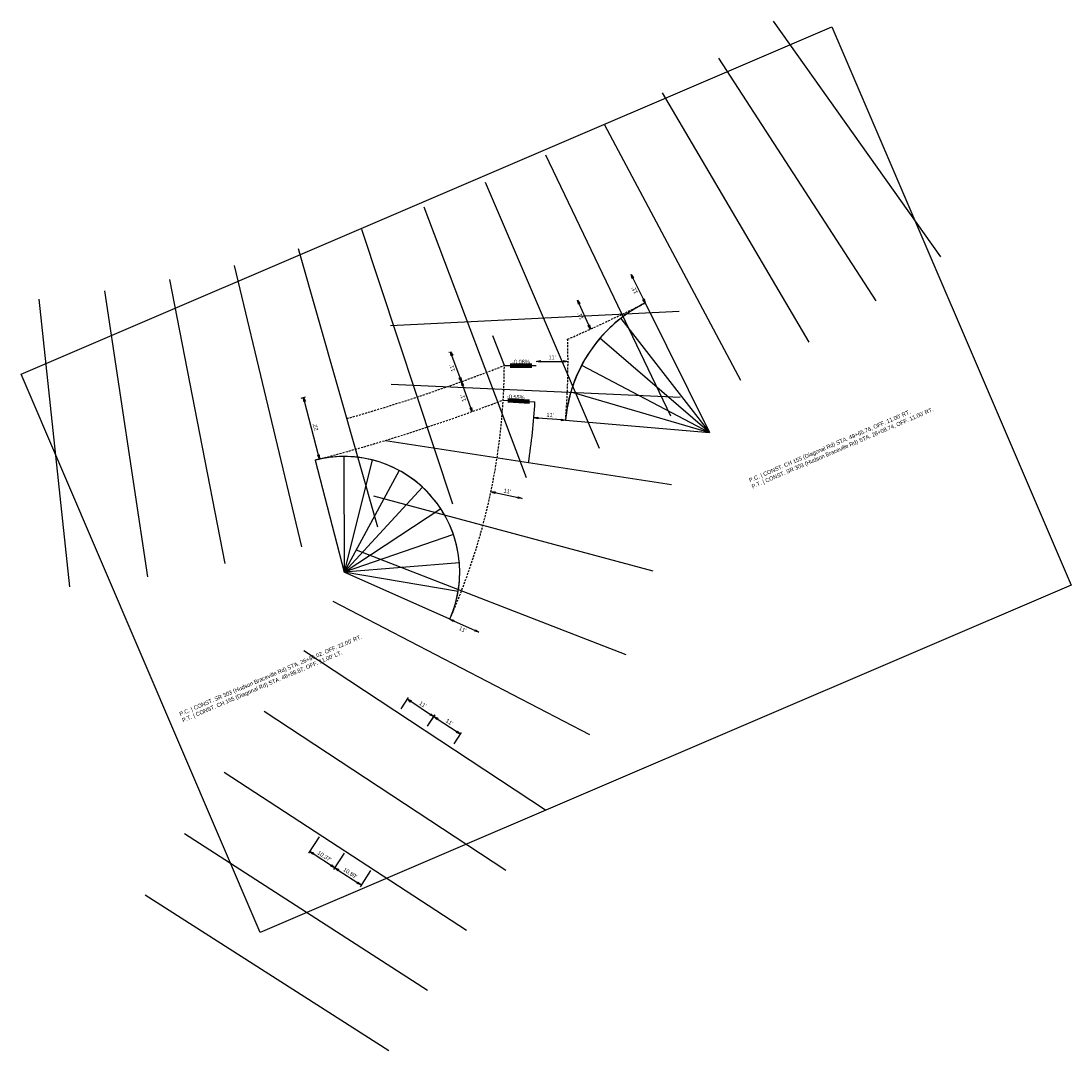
# Model space of a CAD drawing. Header units: feet. Extents: x 2297393 to 2297756, y 574780 to 575136.
import ezdxf

# ---------------------------------------------------------------- set-up
doc = ezdxf.new("R2010")
doc.units = ezdxf.units.FT
doc.header["$LTSCALE"] = 10
doc.header["$MEASUREMENT"] = 0
doc.linetypes.add('OhDOT_USTN2', pattern=[0.11, 0.069, -0.041])
for name, color, linetype in [('0_Xref', 7, 'Continuous'), ('DT_P_Text', 3, 'Continuous'), ('PV_P_Text', 7, 'Continuous'), ('TX_P_10', 7, 'Continuous')]:
    doc.layers.add(name, color=color, linetype=linetype)
doc.layers.add('SC_Scratch1', color=7, linetype='Continuous', plot=False)
doc.styles.add('Slanted-Normal', font='font31.shx', dxfattribs={"height": 0.14})
doc.dimstyles.new('Dec-0  Slanted', dxfattribs={"dimtxt": 0.14, "dimasz": 0.14, "dimexe": 0.07, "dimexo": 0.07, "dimgap": 0.07, "dimtad": 1, "dimdec": 0, "dimzin": 3, "dimdsep": 46, "dimtxsty": 'Slanted-Normal', "dimblk": 'Dim1', "dimcen": 0, "dimclrd": 95, "dimclre": 95, "dimclrt": 7, "dimaunit": 1, "dimadec": 5, "dimazin": 3, "dimtfac": 1, "dimtdec": 0, "dimtmove": 1, "dimatfit": 0, "dimldrblk": 'Dim1', "dimfxl": 1, "dimtolj": 1, "dimtzin": 0, "dimlwd": -1, "dimlwe": -1, "dimarcsym": 0})
doc.dimstyles.new('Dec-2  Slanted', dxfattribs={"dimtxt": 0.14, "dimasz": 0.14, "dimexe": 0.07, "dimexo": 0.07, "dimgap": 0.07, "dimtad": 1, "dimzin": 3, "dimdsep": 46, "dimtxsty": 'Slanted-Normal', "dimblk": 'Dim1', "dimcen": 0, "dimclrd": 95, "dimclre": 95, "dimclrt": 7, "dimazin": 3, "dimtfac": 1, "dimtix": 1, "dimtofl": 0, "dimtmove": 1, "dimatfit": 3, "dimldrblk": 'Dim1', "dimfxl": 1, "dimtolj": 1, "dimtzin": 0, "dimlwd": -1, "dimlwe": -1, "dimarcsym": 0})

# ---------------------------------------------------------------- blocks, each defined once
blk = doc.blocks.new('Dim1')
h = blk.add_hatch(color=4)
h.dxf.hatch_style = 1
h.paths.add_polyline_path([(0, 0), (-1, -0.2), (-1, 0.2)])
at = {"color": 4}
blk.add_lwpolyline([(0, 0), (-1, -0.2), (-1, 0.2), (0, 0)], dxfattribs=at)
blk = doc.blocks.new('*D940')
at = {"layer": 'Defpoints', "color": 0, "transparency": 16777216}
for p in [(2297496.14, 574854.89), (2297504.82, 574849.22), (2297501.15, 574843.59)]:
    blk.add_point(p, dxfattribs=at)
at = {"layer": 'PV_P_Text', "color": 95, "linetype": 'Continuous', "transparency": 16777216}
for p, q in [((2297495.75, 574854.3), (2297492.08, 574848.66)), ((2297493.64, 574848.49), (2297499.98, 574844.35)), ((2297504.44, 574848.64), (2297500.77, 574843))]:
    blk.add_line(p, q, dxfattribs=at)
at = {"layer": 'PV_P_Text', "color": 95, "transparency": 16777216, "xscale": 1.4, "yscale": 1.4, "zscale": 1.4}
for p, rotation in [((2297492.46, 574849.25), 146.915031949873), ((2297501.15, 574843.59), 326.915031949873)]:
    blk.add_blockref('Dim1', p, dxfattribs=dict(at, rotation=rotation))
at = {"layer": 'PV_P_Text', "color": 7, "transparency": 16777216, "insert": (2297497.57, 574847.59), "char_height": 1.4, "attachment_point": 5, "rotation": 326.915, "style": 'Slanted-Normal'}
blk.add_mtext("\\A1;10.37'", dxfattribs=at)
blk = doc.blocks.new('*D941')
at = {"layer": 'Defpoints', "color": 0, "transparency": 16777216}
for p in [(2297504.82, 574849.22), (2297513.95, 574843.28), (2297510.28, 574837.65)]:
    blk.add_point(p, dxfattribs=at)
at = {"layer": 'PV_P_Text', "color": 95, "linetype": 'Continuous', "transparency": 16777216}
for p, q in [((2297504.44, 574848.64), (2297500.77, 574843)), ((2297502.33, 574842.82), (2297509.11, 574838.41)), ((2297513.57, 574842.7), (2297509.9, 574837.06))]:
    blk.add_line(p, q, dxfattribs=at)
at = {"layer": 'PV_P_Text', "color": 95, "transparency": 16777216, "xscale": 1.4, "yscale": 1.4, "zscale": 1.4}
for p, rotation in [((2297501.15, 574843.59), 146.931304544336), ((2297510.28, 574837.65), 326.9313045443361)]:
    blk.add_blockref('Dim1', p, dxfattribs=dict(at, rotation=rotation))
at = {"layer": 'PV_P_Text', "color": 7, "transparency": 16777216, "insert": (2297506.48, 574841.79), "char_height": 1.4, "attachment_point": 5, "rotation": 326.9313, "style": 'Slanted-Normal'}
blk.add_mtext("\\A1;10.89'", dxfattribs=at)
blk = doc.blocks.new('*D942')
at = {"layer": 'Defpoints', "color": 0, "transparency": 16777216}
for p in [(2297523.68, 574898), (2297535.43, 574895.85), (2297532.87, 574891.95)]:
    blk.add_point(p, dxfattribs=at)
at = {"layer": 'PV_P_Text', "color": 95, "linetype": 'Continuous', "transparency": 16777216}
for p, q in [((2297524.07, 574898.59), (2297526.63, 574902.48)), ((2297527.42, 574901.13), (2297534.26, 574896.62)), ((2297533.25, 574892.54), (2297535.82, 574896.43))]:
    blk.add_line(p, q, dxfattribs=at)
at = {"layer": 'PV_P_Text', "color": 95, "transparency": 16777216, "xscale": 1.4, "yscale": 1.4, "zscale": 1.4}
for p, rotation in [((2297526.25, 574901.9), 146.6213877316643), ((2297535.43, 574895.85), 326.6213877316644)]:
    blk.add_blockref('Dim1', p, dxfattribs=dict(at, rotation=rotation))
at = {"layer": 'PV_P_Text', "color": 7, "transparency": 16777216, "insert": (2297531.61, 574900.04), "char_height": 1.4, "attachment_point": 5, "rotation": 326.6214, "style": 'Slanted-Normal'}
blk.add_mtext("\\A1;11'", dxfattribs=at)
blk = doc.blocks.new('*D943')
at = {"layer": 'Defpoints', "color": 0, "transparency": 16777216}
for p in [(2297532.87, 574891.95), (2297544.61, 574889.79), (2297542.05, 574885.9)]:
    blk.add_point(p, dxfattribs=at)
at = {"layer": 'PV_P_Text', "color": 95, "linetype": 'Continuous', "transparency": 16777216}
for p, q in [((2297533.25, 574892.54), (2297535.81, 574896.42)), ((2297536.6, 574895.07), (2297543.44, 574890.56)), ((2297542.44, 574886.48), (2297545, 574890.37))]:
    blk.add_line(p, q, dxfattribs=at)
at = {"layer": 'PV_P_Text', "color": 95, "transparency": 16777216, "xscale": 1.4, "yscale": 1.4, "zscale": 1.4}
for p, rotation in [((2297535.43, 574895.84), 146.6213877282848), ((2297544.61, 574889.79), 326.6213877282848)]:
    blk.add_blockref('Dim1', p, dxfattribs=dict(at, rotation=rotation))
at = {"layer": 'PV_P_Text', "color": 7, "transparency": 16777216, "insert": (2297540.79, 574893.98), "char_height": 1.4, "attachment_point": 5, "rotation": 326.6214, "style": 'Slanted-Normal'}
blk.add_mtext("\\A1;11'", dxfattribs=at)
blk = doc.blocks.new('*D944')
at = {"layer": 'Defpoints', "color": 0, "transparency": 16777216}
for p in [(2297569.99, 574999.18), (2297569.99, 574999.18), (2297580.95, 574998.26)]:
    blk.add_point(p, dxfattribs=at)
at = {"layer": 'PV_P_Text', "color": 95, "linetype": 'Continuous', "transparency": 16777216}
blk.add_line((2297579.56, 574998.37), (2297571.39, 574999.06), dxfattribs=at)
at = {"layer": 'PV_P_Text', "color": 95, "transparency": 16777216, "xscale": 1.4, "yscale": 1.4, "zscale": 1.4}
for p, rotation in [((2297569.99, 574999.18), 175.18358678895), ((2297580.95, 574998.26), 355.18358678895)]:
    blk.add_blockref('Dim1', p, dxfattribs=dict(at, rotation=rotation))
at = {"layer": 'PV_P_Text', "color": 7, "transparency": 16777216, "insert": (2297575.59, 575000.11), "char_height": 1.4, "attachment_point": 5, "rotation": 355.1836, "style": 'Slanted-Normal'}
blk.add_mtext("\\A1;11'", dxfattribs=at)
blk = doc.blocks.new('*D953')
at = {"layer": 'Defpoints', "color": 0, "transparency": 16777216}
for p in [(2297603.59, 575048.66), (2297608.49, 575038.82), (2297608.49, 575038.82)]:
    blk.add_point(p, dxfattribs=at)
at = {"layer": 'PV_P_Text', "color": 95, "linetype": 'Continuous', "transparency": 16777216}
blk.add_line((2297604.21, 575047.41), (2297607.87, 575040.07), dxfattribs=at)
at = {"layer": 'PV_P_Text', "color": 95, "transparency": 16777216, "xscale": 1.4, "yscale": 1.4, "zscale": 1.4}
for p, rotation in [((2297603.59, 575048.66), 116.4698572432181), ((2297608.49, 575038.82), 296.4698572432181)]:
    blk.add_blockref('Dim1', p, dxfattribs=dict(at, rotation=rotation))
at = {"layer": 'PV_P_Text', "color": 7, "transparency": 16777216, "insert": (2297604.85, 575043.15), "char_height": 1.4, "attachment_point": 5, "rotation": 116.4699, "style": 'Slanted-Normal'}
blk.add_mtext("\\A1;11'", dxfattribs=at)
blk = doc.blocks.new('*D945')
at = {"layer": 'Defpoints', "color": 0, "transparency": 16777216}
for p in [(2297540.91, 574929.51), (2297550.97, 574925.04), (2297550.97, 574925.04)]:
    blk.add_point(p, dxfattribs=at)
at = {"layer": 'PV_P_Text', "color": 95, "linetype": 'Continuous', "transparency": 16777216}
blk.add_line((2297542.19, 574928.94), (2297549.69, 574925.61), dxfattribs=at)
at = {"layer": 'PV_P_Text', "color": 95, "transparency": 16777216, "xscale": 1.4, "yscale": 1.4, "zscale": 1.4}
for p, rotation in [((2297540.91, 574929.51), 156.0278417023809), ((2297550.97, 574925.04), 336.0278417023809)]:
    blk.add_blockref('Dim1', p, dxfattribs=dict(at, rotation=rotation))
at = {"layer": 'PV_P_Text', "color": 7, "transparency": 16777216, "insert": (2297545.37, 574926), "char_height": 1.4, "attachment_point": 5, "rotation": 336.0278, "style": 'Slanted-Normal'}
blk.add_mtext("\\A1;11'", dxfattribs=at)
blk = doc.blocks.new('*D954')
at = {"layer": 'Defpoints', "color": 0, "transparency": 16777216}
for p in [(2297488.84, 575005.79), (2297490.36, 575006.18), (2297494.35, 574984.49)]:
    blk.add_point(p, dxfattribs=at)
at = {"layer": 'PV_P_Text', "color": 95, "linetype": 'Continuous', "transparency": 16777216}
for p, q in [((2297489.51, 575005.96), (2297491.04, 575006.36)), ((2297495.52, 574986.24), (2297490.71, 575004.83)), ((2297495.02, 574984.66), (2297496.55, 574985.06))]:
    blk.add_line(p, q, dxfattribs=at)
at = {"layer": 'PV_P_Text', "color": 95, "transparency": 16777216, "xscale": 1.4, "yscale": 1.4, "zscale": 1.4}
for p, rotation in [((2297490.36, 575006.18), 104.5044476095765), ((2297495.87, 574984.88), 284.5044476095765)]:
    blk.add_blockref('Dim1', p, dxfattribs=dict(at, rotation=rotation))
at = {"layer": 'PV_P_Text', "color": 7, "transparency": 16777216, "insert": (2297494.47, 574995.88), "char_height": 1.4, "attachment_point": 5, "rotation": 104.5044, "style": 'Slanted-Normal'}
blk.add_mtext("\\A1;22'", dxfattribs=at)
blk = doc.blocks.new('*D955')
at = {"layer": 'Defpoints', "color": 0, "transparency": 16777216}
for p in [(2297544.95, 575011.63), (2297544.95, 575011.63), (2297548.68, 575001.29)]:
    blk.add_point(p, dxfattribs=at)
at = {"layer": 'PV_P_Text', "color": 95, "linetype": 'Continuous', "transparency": 16777216}
blk.add_line((2297548.21, 575002.6), (2297545.42, 575010.32), dxfattribs=at)
at = {"layer": 'PV_P_Text', "color": 95, "transparency": 16777216, "xscale": 1.4, "yscale": 1.4, "zscale": 1.4}
for p, rotation in [((2297544.95, 575011.63), 109.8515764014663), ((2297548.68, 575001.29), 289.8515764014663)]:
    blk.add_blockref('Dim1', p, dxfattribs=dict(at, rotation=rotation))
at = {"layer": 'PV_P_Text', "color": 7, "transparency": 16777216, "insert": (2297545.5, 575005.98), "char_height": 1.4, "attachment_point": 5, "rotation": 109.8516, "style": 'Slanted-Normal'}
blk.add_mtext("\\A1;11'", dxfattribs=at)
blk = doc.blocks.new('*D956')
at = {"layer": 'Defpoints', "color": 0, "transparency": 16777216}
for p in [(2297541.21, 575021.98), (2297541.39, 575022.04), (2297544.95, 575011.63)]:
    blk.add_point(p, dxfattribs=at)
at = {"layer": 'PV_P_Text', "color": 95, "linetype": 'Continuous', "transparency": 16777216}
for p, q in [((2297540.73, 575021.8), (2297540.55, 575021.74)), ((2297544.47, 575012.95), (2297541.69, 575020.66))]:
    blk.add_line(p, q, dxfattribs=at)
at = {"layer": 'PV_P_Text', "color": 95, "transparency": 16777216, "xscale": 1.4, "yscale": 1.4, "zscale": 1.4}
for p, rotation in [((2297541.21, 575021.98), 109.8515764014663), ((2297544.95, 575011.63), 289.8515764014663)]:
    blk.add_blockref('Dim1', p, dxfattribs=dict(at, rotation=rotation))
at = {"layer": 'PV_P_Text', "color": 7, "transparency": 16777216, "insert": (2297541.76, 575016.33), "char_height": 1.4, "attachment_point": 5, "rotation": 109.8516, "style": 'Slanted-Normal'}
blk.add_mtext("\\A1;11'", dxfattribs=at)
blk = doc.blocks.new('*D957')
at = {"layer": 'Defpoints', "color": 0, "transparency": 16777216}
for p in [(2297555.14, 574973.55), (2297565.91, 574971.29), (2297565.91, 574971.29)]:
    blk.add_point(p, dxfattribs=at)
at = {"layer": 'PV_P_Text', "color": 95, "linetype": 'Continuous', "transparency": 16777216}
blk.add_line((2297556.51, 574973.26), (2297564.54, 574971.58), dxfattribs=at)
at = {"layer": 'PV_P_Text', "color": 95, "transparency": 16777216, "xscale": 1.4, "yscale": 1.4, "zscale": 1.4}
for p, rotation in [((2297555.14, 574973.55), 168.157258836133), ((2297565.91, 574971.29), 348.1572588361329)]:
    blk.add_blockref('Dim1', p, dxfattribs=dict(at, rotation=rotation))
at = {"layer": 'PV_P_Text', "color": 7, "transparency": 16777216, "insert": (2297560.81, 574973.79), "char_height": 1.4, "attachment_point": 5, "rotation": 348.1573, "style": 'Slanted-Normal'}
blk.add_mtext("\\A1;11'", dxfattribs=at)
blk = doc.blocks.new('*D958')
at = {"layer": 'Defpoints', "color": 0, "transparency": 16777216}
for p in [(2297570.8, 575018.63), (2297581.8, 575018.64), (2297581.8, 575018.64)]:
    blk.add_point(p, dxfattribs=at)
at = {"layer": 'PV_P_Text', "color": 95, "linetype": 'Continuous', "transparency": 16777216}
blk.add_line((2297572.2, 575018.63), (2297580.4, 575018.64), dxfattribs=at)
at = {"layer": 'PV_P_Text', "color": 95, "transparency": 16777216, "xscale": 1.4, "yscale": 1.4, "zscale": 1.4}
for p, rotation in [((2297570.8, 575018.63), 180.0349171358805), ((2297581.8, 575018.64), 0.03491713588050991)]:
    blk.add_blockref('Dim1', p, dxfattribs=dict(at, rotation=rotation))
at = {"layer": 'PV_P_Text', "color": 7, "transparency": 16777216, "insert": (2297576.3, 575020.03), "char_height": 1.4, "attachment_point": 5, "rotation": 0.0349, "style": 'Slanted-Normal'}
blk.add_mtext("\\A1;11'", dxfattribs=at)
blk = doc.blocks.new('*D959')
at = {"layer": 'Defpoints', "color": 0, "transparency": 16777216}
for p in [(2297585.05, 575039.84), (2297585.05, 575039.84), (2297589.61, 575029.82)]:
    blk.add_point(p, dxfattribs=at)
at = {"layer": 'PV_P_Text', "color": 95, "linetype": 'Continuous', "transparency": 16777216}
blk.add_line((2297589.03, 575031.1), (2297585.63, 575038.56), dxfattribs=at)
at = {"layer": 'PV_P_Text', "color": 95, "transparency": 16777216, "xscale": 1.4, "yscale": 1.4, "zscale": 1.4}
for p, rotation in [((2297585.05, 575039.84), 114.4682630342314), ((2297589.61, 575029.82), 294.4682630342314)]:
    blk.add_blockref('Dim1', p, dxfattribs=dict(at, rotation=rotation))
at = {"layer": 'PV_P_Text', "color": 7, "transparency": 16777216, "insert": (2297586.06, 575034.25), "char_height": 1.4, "attachment_point": 5, "rotation": 114.4683, "style": 'Slanted-Normal'}
blk.add_mtext("\\A1;11'", dxfattribs=at)

msp = doc.modelspace()

# ---------------------------------------------------------------- linework, layer by layer
at = {"layer": '0_Xref'}
msp.add_lwpolyline([(2297392.673, 575014.26), (2297673.051, 575134.316), (2297755.712, 574941.269), (2297475.334, 574821.213)], close=True, dxfattribs=at)
at = {"layer": 'PV_P_Text', "linetype": 'OhDOT_USTN2'}
for points in [[(2297581.678, 575026.283, 0.0123617), (2297608.49, 575038.816)], [(2297580.953, 574998.256, 0.0291082), (2297581.678, 575026.283)], [(2297540.914, 574929.513, 0.103514), (2297559.801, 575017.219, -0.024014), (2297505.338, 574998.87, -0.024014)], [(2297494.346, 574984.49, 0.0280289), (2297559.405, 575005.272, 0.0280289)]]:
    msp.add_lwpolyline(points, format="xyb", dxfattribs=at)
at = {"layer": 'SC_Scratch1'}
for p, q in [((2297710.742, 575054.735), (2297652.86, 575136.28)), ((2297688.294, 575039.508), (2297633.932, 575123.442)), ((2297665.218, 575025.25), (2297614.475, 575111.42)), ((2297641.557, 575011.986), (2297594.525, 575100.236)), ((2297617.354, 574999.741), (2297574.117, 575089.911)), ((2297592.651, 574988.536), (2297553.289, 575080.463)), ((2297567.494, 574978.392), (2297532.077, 575071.91)), ((2297541.929, 574969.326), (2297510.521, 575064.266)), ((2297516.001, 574961.356), (2297488.659, 575057.546)), ((2297489.758, 574954.497), (2297466.532, 575051.762)), ((2297463.247, 574948.759), (2297444.178, 575046.924)), ((2297436.515, 574944.154), (2297421.639, 575043.042)), ((2297409.612, 574940.691), (2297398.955, 575040.121)), ((2297620.283, 575035.897), (2297520.409, 575030.869)), ((2297559.801, 575017.219), (2297555.792, 575027.463)), ((2297559.801, 575017.219), (2297570.8, 575017.155)), ((2297620.534, 575006.201), (2297520.631, 575010.59)), ((2297559.405, 575005.272), (2297570.385, 575004.608)), ((2297617.55, 574975.928), (2297518.712, 574991.129)), ((2297611.3, 574946.157), (2297514.694, 574971.991)), ((2297601.857, 574917.24), (2297508.624, 574953.401)), ((2297589.332, 574889.518), (2297500.572, 574935.58)), ((2297574.01, 574863.518), (2297490.504, 574918.535)), ((2297560.299, 574842.697), (2297476.716, 574897.597)), ((2297546.726, 574821.942), (2297462.924, 574876.506)), ((2297533.235, 574801.132), (2297449.216, 574855.361)), ((2297519.828, 574780.268), (2297435.593, 574834.161))]:
    msp.add_line(p, q, dxfattribs=at)
for centre, radius, start, end in [((2297630.777, 574994.058), 50, 116.46986, 175.18359), ((2297630.777, 574994.058), 50, 116.46986, 127.92901), ((2297630.777, 574994.058), 50, 127.92901, 139.38817), ((2297630.777, 574994.058), 50, 139.38817, 152.26527), ((2297630.777, 574994.058), 50, 152.26527, 163.72443), ((2297630.777, 574994.058), 50, 163.72443, 175.18359), ((2297340.804, 575018.491), 230, 351.25653, 356.5395), ((2297504.364, 574945.765), 40, 336.02784, 104.50444), ((2297504.364, 574945.765), 40, 90.1805, 104.50444), ((2297504.364, 574945.765), 40, 75.85655, 90.1805), ((2297504.364, 574945.765), 40, 61.53261, 75.85655), ((2297504.364, 574945.765), 40, 47.20866, 61.53261), ((2297504.364, 574945.765), 40, 33.32362, 47.20866), ((2297504.364, 574945.765), 40, 18.99968, 33.32362), ((2297504.364, 574945.765), 40, 4.67573, 18.99968), ((2297504.364, 574945.765), 40, 350.35179, 4.67573), ((2297504.364, 574945.765), 40, 336.02784, 350.35179)]:
    msp.add_arc(centre, radius, start, end, dxfattribs=at)
at = {"layer": 'TX_P_10'}
for p, q in [((2297608.49, 575038.816), (2297630.777, 574994.058)), ((2297600.042, 575033.496), (2297630.777, 574994.058)), ((2297630.777, 574994.058), (2297592.82, 575026.604)), ((2297586.521, 575017.327), (2297630.777, 574994.058)), ((2297582.78, 575008.07), (2297630.777, 574994.058)), ((2297580.953, 574998.256), (2297630.777, 574994.058)), ((2297504.238, 574985.764), (2297504.364, 574945.765)), ((2297494.346, 574984.49), (2297504.364, 574945.765)), ((2297514.138, 574984.552), (2297504.364, 574945.765)), ((2297523.431, 574980.928), (2297504.364, 574945.765)), ((2297531.538, 574975.118), (2297504.364, 574945.765)), ((2297504.364, 574945.765), (2297537.788, 574967.739)), ((2297542.185, 574958.787), (2297504.364, 574945.765)), ((2297544.231, 574949.025), (2297504.364, 574945.765)), ((2297543.799, 574939.061), (2297504.364, 574945.765)), ((2297540.914, 574929.513), (2297504.364, 574945.765))]:
    msp.add_line(p, q, dxfattribs=at)

# ---------------------------------------------------------------- texts
at = {"layer": '0_Xref', "char_height": 1.4, "attachment_point": 1, "rotation": 23.18027, "style": 'Slanted-Normal'}
for s, insert, width in [("P.C. | CONST. CH 155 (Diagonal Rd) STA. 49+65.76, OFF. 11.00' RT.\\PP.T. | CONST. SR 303 (Hudson Braceville Rd) STA. 28+08.74, OFF. 11.00' RT.", (2297644.191, 574978.108), 84.214), ("P.C. | CONST. SR 303 (Hudson Braceville Rd) STA. 26+86.02, OFF. 22.00' RT.\\PP.T. | CONST. CH 155 (Diagonal Rd) STA. 48+88.87, OFF. 11.00' LT.", (2297447.252, 574897.295), 85.28067)]:
    msp.add_mtext(s, dxfattribs=dict(at, insert=insert, width=width))
at = {"layer": 'DT_P_Text', "linetype": 'Continuous', "lineweight": -3, "char_height": 1.4, "attachment_point": 8, "style": 'Slanted-Normal'}
for s, insert, rotation in [('-0.08%', (2297565.518, 575017.774, 1085.72), 359.66731), ('-0.55%', (2297563.684, 575005.614, 1086.248), 356.5395)]:
    msp.add_mtext(s, dxfattribs=dict(at, insert=insert, rotation=rotation))

# ---------------------------------------------------------------- dimensions: what is measured, and where the dimension line sits
at = {"layer": 'PV_P_Text'}
for p1, p2, distance, dimstyle, override, picture, middle in [((2297603.587, 575048.663), (2297608.49, 575038.816), 0, 'Dec-0  Slanted', {"dimgap": 0.0625, "dimtad": 4, "dimpost": "'", "dimtfac": 0.7}, '*D953', (2297604.853, 575043.149)), ((2297589.61, 575029.823), (2297585.054, 575039.835), 0, 'Dec-0  Slanted', {"dimtad": 4, "dimpost": "'", "dimtfac": 0.7}, '*D959', (2297586.058, 575034.249)), ((2297570.804, 575018.631), (2297581.804, 575018.638), 0, 'Dec-0  Slanted', {"dimpost": "'", "dimtfac": 0.7}, '*D958', (2297576.303, 575020.034)), ((2297548.684, 575001.287), (2297544.948, 575011.633), 0, 'Dec-0  Slanted', {"dimtad": 4, "dimpost": "'", "dimtfac": 0.7}, '*D955', (2297545.499, 575005.985)), ((2297494.346, 574984.49), (2297488.836, 575005.788), -1.578, 'Dec-0  Slanted', {"dimpost": "'", "dimtfac": 0.7}, '*D954', (2297494.474, 574995.885)), ((2297580.953, 574998.256), (2297569.992, 574999.179), 0, 'Dec-0  Slanted', {"dimpost": "'", "dimtfac": 0.7}, '*D944', (2297575.59, 575000.113)), ((2297555.143, 574973.546), (2297565.909, 574971.289), 0, 'Dec-0  Slanted', {"dimpost": "'", "dimtfac": 0.7}, '*D957', (2297560.813, 574973.788)), ((2297540.914, 574929.513), (2297550.965, 574925.044), 0, 'Dec-0  Slanted', {"dimtad": 4, "dimpost": "'", "dimtfac": 0.7}, '*D945', (2297545.371, 574925.999)), ((2297523.681, 574898.004), (2297532.867, 574891.952), 4.665, 'Dec-0  Slanted', {"dimpost": "'", "dimtfac": 0.7}, '*D942', (2297531.611, 574900.043)), ((2297532.867, 574891.952), (2297542.052, 574885.9), 4.656, 'Dec-0  Slanted', {"dimpost": "'", "dimtfac": 0.7}, '*D943', (2297540.791, 574893.983)), ((2297496.135, 574854.885), (2297504.825, 574849.224), -6.726, 'Dec-2  Slanted', {"dimpost": "'"}, '*D940', (2297497.573, 574847.592)), ((2297504.825, 574849.224), (2297513.95, 574843.282), -6.726, 'Dec-2  Slanted', {"dimpost": "'"}, '*D941', (2297506.481, 574841.79))]:
    dim = msp.add_aligned_dim(p1=p1, p2=p2, distance=distance, dimstyle=dimstyle, override=override, dxfattribs=at)
    dim.commit()
    dim.dimension.update_dxf_attribs({"geometry": picture, "text_midpoint": middle})
dim = msp.add_linear_dim(base=(2297541.213, 575021.98), p1=(2297544.948, 575011.633), p2=(2297541.385, 575022.042), angle=289.85158, dimstyle='Dec-0  Slanted', override={"dimtad": 4, "dimpost": "'", "dimtfac": 0.7}, dxfattribs=at)
dim.commit()
dim.dimension.update_dxf_attribs({"geometry": '*D956', "text_midpoint": (2297541.764, 575016.331)})

# ---------------------------------------------------------------- leaders
at = {"layer": 'DT_P_Text', "color": 3, "linetype": 'Continuous', "lineweight": -3}
for points in [[(2297561.809, 575017.208, -0.07), (2297569.309, 575017.164, -0.07)], [(2297560.946, 575005.179, -0.013), (2297568.433, 575004.726, -0.013)]]:
    msp.add_leader(points, dimstyle='Dec-0  Slanted', override={"dimscale": 1, "dimasz": 1.8, "dimclrd": 256, "dimlwd": 65535}, dxfattribs=at)

doc.saveas('drawing.dxf')
